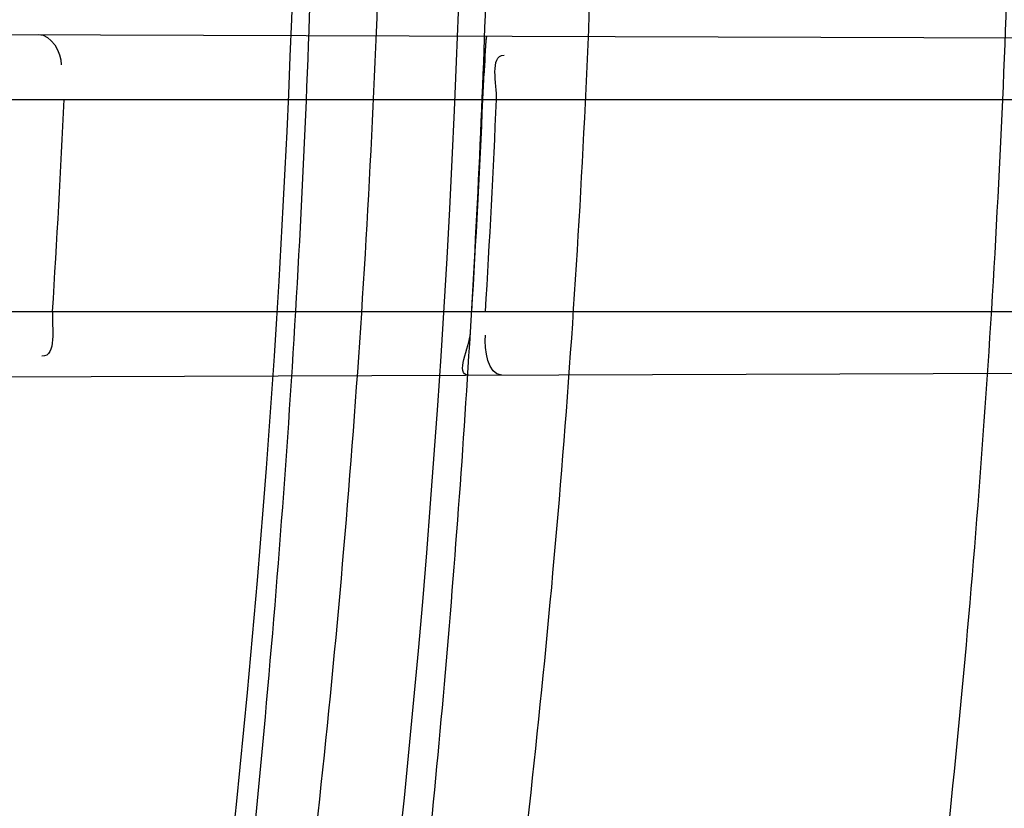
# Model space of a CAD drawing. Header units: millimetres. Extents: x 0 to 297, y 0 to 210.
# Tile 44 of 256: x 143.5185 to 143.5556, y 90.9302 to 90.9599. Entities that reach past the tile are written whole.
import ezdxf

# ---------------------------------------------------------------- set-up
doc = ezdxf.new("R2010")
doc.units = ezdxf.units.MM
doc.header["$LTSCALE"] = 16.335
doc.layers.get('0').update_dxf_attribs({"linetype": 'CONTINUOUS'})
for name, color, linetype in [('01_GLOBAL', 7, 'CONTINUOUS'), ('INTFCLR_1', 7, 'CONTINUOUS'), ('INTFCLR_144815', 7, 'CONTINUOUS')]:
    doc.layers.add(name, color=color, linetype=linetype)

msp = doc.modelspace()

# ---------------------------------------------------------------- linework, layer by layer
at = {"color": 7, "linetype": 'Continuous'}
msp.add_circle((144.2368034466, 92.193132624), 3.04, dxfattribs=at)
at = {"color": 9, "linetype": 'Continuous'}
msp.add_arc((144.2368034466, 92.193132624), 3.001038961, 182.9674534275, 267.0325465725, dxfattribs=at)
at = {"layer": '01_GLOBAL', "color": 7, "linetype": 'Continuous'}
msp.add_circle((144.2368034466, 92.193132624), 3.08, dxfattribs=at)
at = {"layer": 'INTFCLR_1', "color": 9, "linetype": 'Continuous'}
for p, q in [((143.4928620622, 90.9594558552), (143.5601343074, 90.95922102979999)), ((143.4939279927, 90.95690896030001), (143.5600134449, 90.95690896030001)), ((143.4934684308, 90.9489089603), (143.5596161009, 90.9489089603)), ((143.4921062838, 90.9463594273), (143.5595071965, 90.94659470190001))]:
    msp.add_line(p, q, dxfattribs=at)
at = {"layer": 'INTFCLR_1', "color": 7, "linetype": 'Continuous'}
for p, q in [((143.5360690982, 90.95860219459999), (143.5361191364, 90.9593048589)), ((143.5359873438, 90.95690896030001), (143.5360591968, 90.9584327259))]:
    msp.add_line(p, q, dxfattribs=at)
at = {"layer": 'INTFCLR_1', "color": 6, "linetype": 'Continuous'}
for centre, radius, start, end in [((143.076579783, 90.97690896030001), 0.4827613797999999, 270, 90.00000002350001), ((143.076579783, 90.97690896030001), 0.4587930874, 270, 90.00000002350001), ((143.0759168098, 90.97690851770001), 0.4447296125, 356.390350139, 357.4225309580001), ((143.0766141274, 90.9769085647), 0.4598083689, 356.5088667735, 357.5071037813), ((143.0771082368, 90.976908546), 0.4598288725, 356.5090249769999, 357.507217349)]:
    msp.add_arc(centre, radius, start, end, dxfattribs=at)
at = {"layer": 'INTFCLR_1', "color": 7, "linetype": 'Continuous'}
msp.add_arc((143.5795228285, 90.95592714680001), 0.0435349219, 175.550162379, 177.5067772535, dxfattribs=at)
at = {"layer": 'INTFCLR_1', "color": 9, "linetype": 'Continuous'}
for points, knots in [([(143.505791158, 90.8276271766), (143.5067409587, 90.8302116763), (143.5086022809, 90.8354304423), (143.5121486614, 90.84601401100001), (143.5179028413, 90.8650111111), (143.5232385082, 90.8873082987), (143.5267617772, 90.90723622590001), (143.5282429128, 90.9174118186), (143.5290073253, 90.92329723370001), (143.5307716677, 90.93807275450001), (143.5326049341, 90.9633194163), (143.5323109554, 90.99310602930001), (143.5309256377, 91.0124090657), (143.5300542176, 91.021322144), (143.5294126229, 91.02725019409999), (143.5274302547, 91.04325002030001), (143.5229291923, 91.06887020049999), (143.5164430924, 91.09388353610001), (143.5118037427, 91.1087295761), (143.5100588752, 91.1140398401), (143.5074043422, 91.1218621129), (143.501415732, 91.13821577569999), (143.4910739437, 91.16221785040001), (143.4792964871, 91.1848938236), (143.4710860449, 91.1988510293), (143.4672487, 91.2050639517), (143.4646994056, 91.2091138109), (143.4578048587, 91.21976497), (143.446251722, 91.2361118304), (143.4302039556, 91.2560120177), (143.4166114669, 91.2709286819), (143.4071163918, 91.280463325), (143.4018664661, 91.2855115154), (143.3945821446, 91.292319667), (143.3843862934, 91.301234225), (143.373349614, 91.3098835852), (143.3667450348, 91.31458051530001), (143.3640805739, 91.316384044), (143.3625174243, 91.3174211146), (143.360134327, 91.3189510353), (143.3576340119, 91.3204557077), (143.3554317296, 91.3216111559), (143.3541938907, 91.32218598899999), (143.3532081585, 91.3225375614), (143.3525262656, 91.3226967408), (143.3519536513, 91.3226102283), (143.3518421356, 91.322071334), (143.35211692, 91.3214756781), (143.35259409, 91.3206502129), (143.3533650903, 91.31961113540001), (143.354392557, 91.3183442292), (143.3556852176, 91.31685831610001), (143.3572290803, 91.3151525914), (143.358673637, 91.31359842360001), (143.3599466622, 91.3122446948), (143.3621637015, 91.30990205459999), (143.3658426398, 91.3060562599), (143.3733257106, 91.29820400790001), (143.3814986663, 91.2893945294), (143.3889438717, 91.2809746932), (143.3935459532, 91.2756206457), (143.4009463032, 91.2668314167), (143.4122758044, 91.252588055), (143.4271285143, 91.2318655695), (143.4378788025, 91.2149484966), (143.4449171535, 91.2029069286), (143.4496927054, 91.19443764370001), (143.457931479, 91.1789786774), (143.4689344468, 91.1556341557), (143.4765250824, 91.1361710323), (143.480055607, 91.1260798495)], [0, 0, 0, 0, 0.0103790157, 0.0208837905, 0.0420711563, 0.0851838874, 0.1071959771, 0.1183352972, 0.1239410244, 0.1295662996, 0.174425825, 0.2192336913, 0.2417180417, 0.247353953, 0.2529903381, 0.2641931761, 0.3081223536, 0.3509244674, 0.3614867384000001, 0.3667496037, 0.3719933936, 0.3926231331, 0.4323811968, 0.4704128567, 0.4888542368, 0.4934078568, 0.4979383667, 0.5068920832, 0.5412323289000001, 0.5733304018, 0.6031976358, 0.6172527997, 0.6240454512, 0.6306500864, 0.6548352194, 0.6750684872, 0.6834752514, 0.6853781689, 0.6871962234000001, 0.6905460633, 0.6960524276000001, 0.6981915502, 0.6999110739, 0.7012078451, 0.7020914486, 0.7026255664, 0.703100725, 0.7038824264, 0.7050749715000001, 0.7066970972, 0.7087489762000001, 0.7112252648, 0.7141188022, 0.7174211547, 0.7192230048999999, 0.7211233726, 0.7295789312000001, 0.7392839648, 0.7620096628, 0.7748693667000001, 0.7816473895, 0.7886214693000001, 0.8181786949, 0.8502212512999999, 0.8846823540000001, 0.8936821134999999, 0.9027944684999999, 0.9213301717, 0.9597016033, 1, 1, 1, 1]), ([(143.3574002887, 91.32090895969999), (143.3579828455, 91.3209088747), (143.360948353, 91.3197357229), (143.3643531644, 91.3177442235), (143.3676585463, 91.31566523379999), (143.3692467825, 91.31463053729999), (143.3719545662, 91.31283211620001), (143.378664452, 91.3081521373), (143.3898825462, 91.2995381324), (143.4002548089, 91.29065717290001), (143.4076654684, 91.28387553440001), (143.4130031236, 91.27885055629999), (143.422653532, 91.2693642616), (143.4364709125, 91.2545242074), (143.4527894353, 91.23472347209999), (143.4645442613, 91.2184512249), (143.4715593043, 91.2078481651), (143.474151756, 91.2038188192), (143.4780526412, 91.1976396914), (143.4863962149, 91.18376385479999), (143.4983688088, 91.16121559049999), (143.5088888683, 91.1373346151), (143.5149812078, 91.1210611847), (143.5176807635, 91.1132799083), (143.5194547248, 91.1079989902), (143.524169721, 91.0932405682), (143.5307635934, 91.068371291), (143.5353421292, 91.0428843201), (143.5373581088, 91.02696958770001), (143.5380104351, 91.0210743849), (143.5388963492, 91.01221151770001), (143.5403047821, 90.993017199), (143.5406037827, 90.96339318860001), (143.5387395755, 90.93828707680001), (143.5369460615, 90.9235962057), (143.5361688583, 90.9177433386), (143.5346627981, 90.9076231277), (143.5310794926, 90.8877998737), (143.5256534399, 90.86562413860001), (143.5198047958, 90.8467377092), (143.5161994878, 90.83621326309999), (143.5143072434, 90.8310236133), (143.5133416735, 90.828453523)], [0, 0, 0, 0, 0.0031306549, 0.0166311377, 0.0214593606, 0.0240790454, 0.0268205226, 0.0389267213, 0.0680356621, 0.1027866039, 0.1122691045, 0.1220183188, 0.1421809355, 0.1849822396, 0.2309158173, 0.2799873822, 0.2927706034, 0.2992370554, 0.3057353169, 0.3320403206, 0.3862319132, 0.4428084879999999, 0.4721383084, 0.4795908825, 0.487069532, 0.5020757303, 0.5628487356, 0.6251729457, 0.6410612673, 0.6490543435, 0.6570463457, 0.6889269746, 0.7524526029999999, 0.8160592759, 0.8240370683, 0.8319876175, 0.8477879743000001, 0.8790177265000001, 0.9402188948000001, 0.970317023, 0.9852457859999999, 1, 1, 1, 1])]:
    msp.add_open_spline(points, degree=3, knots=knots, dxfattribs=at)
at = {"layer": 'INTFCLR_1', "color": 6, "linetype": 'Continuous'}
for points, knots in [([(143.391388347, 91.3209089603), (143.3904120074, 91.3209089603), (143.3921762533, 91.3175482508), (143.3936912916, 91.315694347), (143.3961672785, 91.3124411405), (143.3992225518, 91.30876154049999), (143.403128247, 91.3040654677), (143.4076936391, 91.29861198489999), (143.4125904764, 91.2926805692), (143.4174256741, 91.286720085), (143.4219266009, 91.28104271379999), (143.4260587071, 91.27571427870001), (143.4298162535, 91.27075815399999), (143.4332121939, 91.266182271), (143.4362702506, 91.26197618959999), (143.4390204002, 91.2581218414), (143.4414908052, 91.2545969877), (143.44370074, 91.2513921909), (143.4456749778, 91.24848640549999), (143.4474377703, 91.24585559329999), (143.4490168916, 91.24346918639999), (143.4504211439, 91.2413232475), (143.4516679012, 91.2393981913), (143.4527743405, 91.2376740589), (143.4537663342, 91.2361152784), (143.4546489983, 91.2347177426), (143.4556772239, 91.23307898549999), (143.456672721, 91.23147797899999), (143.4576979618, 91.229813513), (143.4585721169, 91.2283843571), (143.4595323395, 91.2268022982), (143.4605887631, 91.22504676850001), (143.4617562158, 91.22308812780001), (143.4630444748, 91.22090314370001), (143.464465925, 91.21846216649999), (143.4660286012, 91.2157418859), (143.4677482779, 91.21270225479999), (143.4696392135, 91.20930191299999), (143.4717186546, 91.20548838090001), (143.4740086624, 91.2011951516), (143.4765248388, 91.1963580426), (143.4792812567, 91.1909028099), (143.4822951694, 91.18473858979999), (143.4855914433, 91.1777384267), (143.4891913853, 91.16974930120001), (143.4931140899, 91.16057587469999), (143.4973740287, 91.14998328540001), (143.5019825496, 91.13763594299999), (143.5068772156, 91.12325026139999), (143.5117345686, 91.10722271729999), (143.5162134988, 91.0902287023), (143.5200746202, 91.0730385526), (143.5232856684, 91.05580143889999), (143.5258459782, 91.03858559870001), (143.5277689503, 91.0213883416), (143.5290609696, 91.0042502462), (143.529733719, 90.9871546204), (143.5297948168, 90.97012845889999), (143.5292510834, 90.9531560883), (143.5281065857, 90.9362397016), (143.5263644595, 90.9193928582), (143.5240214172, 90.9025816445), (143.5210770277, 90.88582850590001), (143.5175167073, 90.8690970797), (143.5133376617, 90.85240858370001), (143.5085942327, 90.8359945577), (143.5035656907, 90.8206525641), (143.4986112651, 90.80703250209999), (143.4940105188, 90.7954001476), (143.4897809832, 90.7854046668), (143.485903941, 90.7767502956), (143.4823616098, 90.7692115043), (143.4791285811, 90.76260345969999), (143.4761817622, 90.75678861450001), (143.4734988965, 90.7516551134), (143.4710647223, 90.7471189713), (143.4688610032, 90.7431068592), (143.466865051, 90.7395466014), (143.4650570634, 90.7363786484), (143.4634184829, 90.7335526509), (143.461937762, 90.7310351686), (143.4606041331, 90.72879595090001), (143.4594032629, 90.72680144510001), (143.4583170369, 90.7250147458), (143.457331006, 90.7234069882), (143.4564183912, 90.7219306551), (143.4555069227, 90.720467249), (143.4545265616, 90.7189048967), (143.4534184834, 90.71715367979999), (143.4521719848, 90.7152023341), (143.4507682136, 90.71302749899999), (143.4491853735, 90.7106037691), (143.4474055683, 90.7079124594), (143.4454085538, 90.7049352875), (143.4431685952, 90.701647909), (143.4406602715, 90.6980271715), (143.4378551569, 90.6940523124), (143.4347311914, 90.6897123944), (143.4312583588, 90.6849889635), (143.4274059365, 90.6798656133), (143.4231637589, 90.6743560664), (143.4185304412, 90.6684770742), (143.4135422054, 90.66229925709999), (143.408452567, 90.6561180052), (143.4036878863, 90.6504204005), (143.3995946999, 90.6455048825), (143.3963986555, 90.6416642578), (143.3938021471, 90.6382708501), (143.3922373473, 90.6363594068), (143.3903920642, 90.6329089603), (143.391388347, 90.6329089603)], [0, 0, 0, 0, 0.0038604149, 0.007501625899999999, 0.0124785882, 0.0188917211, 0.0268498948, 0.0364677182, 0.0470694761, 0.05724446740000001, 0.066818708, 0.0757144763, 0.0839053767, 0.0914099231, 0.0982451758, 0.1044667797, 0.1101313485, 0.11526428, 0.1198589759, 0.1240215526, 0.1277856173, 0.1311734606, 0.1341617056, 0.1368541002, 0.1392736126, 0.1414672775, 0.143389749, 0.1469230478, 0.1489215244, 0.1511192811, 0.1535471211, 0.1562389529, 0.1592204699, 0.1625628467, 0.1662680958, 0.1703891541, 0.1749670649, 0.1800767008, 0.1857729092, 0.1921414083, 0.199315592, 0.2073311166, 0.2163077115, 0.2264451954, 0.2379233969, 0.2509534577, 0.2658909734, 0.2830621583, 0.3030578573, 0.3259639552, 0.3492662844, 0.3725305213, 0.3956109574, 0.4185782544, 0.4413347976, 0.4640172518, 0.4865192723, 0.5089682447, 0.5313242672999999, 0.5536477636, 0.5759939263, 0.5982772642, 0.6207472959, 0.6432362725, 0.6658996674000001, 0.6887559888, 0.7107777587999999, 0.7297237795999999, 0.7460531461, 0.7602331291, 0.7726347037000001, 0.7835467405, 0.7931663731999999, 0.8017211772, 0.8093215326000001, 0.8160683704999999, 0.8220757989, 0.8274205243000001, 0.8322066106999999, 0.8364980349, 0.8403367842, 0.8437547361, 0.8468031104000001, 0.8495420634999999, 0.8520223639, 0.8542604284, 0.8564046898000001, 0.8588391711, 0.861553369, 0.8645986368, 0.8679945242, 0.8717882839, 0.8760445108, 0.8807522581, 0.8859628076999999, 0.8917731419, 0.8981681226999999, 0.9051985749, 0.9129160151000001, 0.9213486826, 0.9305434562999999, 0.9404096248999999, 0.9509435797, 0.9619432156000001, 0.9720502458, 0.9803711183, 0.9870628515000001, 0.9922716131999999, 0.9960607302, 1, 1, 1, 1]), ([(143.3913883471, 90.6329089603), (143.3925009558, 90.6329089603), (143.3944304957, 90.6342092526), (143.3973970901, 90.6359951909), (143.4007982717, 90.63846662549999), (143.4050037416, 90.641686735), (143.4100111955, 90.64579797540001), (143.4155298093, 90.6505901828), (143.4211292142, 90.6557134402), (143.4264144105, 90.6607775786), (143.43125736, 90.6656028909), (143.4356657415, 90.6701567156), (143.4396603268, 90.6744161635), (143.4432708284, 90.6783761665), (143.4465216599, 90.6820354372), (143.4494397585, 90.68539654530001), (143.4520627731, 90.68848206), (143.4544121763, 90.6912986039), (143.456513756, 90.6938607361), (143.4583900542, 90.69618388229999), (143.4600695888, 90.6982924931), (143.4615949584, 90.7002315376), (143.4630975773, 90.7021632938), (143.4646983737, 90.7042463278), (143.4663978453, 90.7064880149), (143.4680793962, 90.7087376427), (143.4697311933, 90.7109767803), (143.4714499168, 90.71333865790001), (143.4733525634, 90.7159926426), (143.4754791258, 90.7190089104), (143.477855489, 90.7224451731), (143.4805066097, 90.7263640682), (143.4834545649, 90.73083052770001), (143.4867221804, 90.73592456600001), (143.4903444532, 90.7417581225), (143.4943554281, 90.74846001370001), (143.4987865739, 90.7561875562), (143.5036710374, 90.7651488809), (143.5090369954, 90.7755879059), (143.5149200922, 90.78786990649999), (143.5212054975, 90.8021696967), (143.5274896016, 90.8180379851), (143.5333654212, 90.8347684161), (143.5385840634, 90.85172715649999), (143.543100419, 90.8687485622), (143.5469295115, 90.8858143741), (143.5500694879, 90.9028343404), (143.5525457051, 90.9198546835), (143.5543635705, 90.93680288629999), (143.5555404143, 90.953705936), (143.5560867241, 90.9705470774), (143.5560112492, 90.9873292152), (143.5553196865, 91.00406232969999), (143.5540157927, 91.0207358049), (143.5520992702, 91.03735679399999), (143.5495685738, 91.05392286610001), (143.5464237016, 91.0704086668), (143.5426520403, 91.08685112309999), (143.5382472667, 91.1032296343), (143.5331875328, 91.11956315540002), (143.527486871, 91.1357686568), (143.5213730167, 91.1512348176), (143.515238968, 91.1652433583), (143.5094946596, 91.17729987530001), (143.5042564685, 91.18755505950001), (143.4994933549, 91.19635787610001), (143.4951738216, 91.20395281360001), (143.4912628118, 91.21054467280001), (143.4877284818, 91.21628951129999), (143.4845342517, 91.2213187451), (143.4816534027, 91.22572797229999), (143.4790579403, 91.22960449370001), (143.4767281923, 91.23301003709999), (143.4746357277, 91.2360102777), (143.472765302, 91.23864767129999), (143.4710870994, 91.24097947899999), (143.46957943, 91.2430470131), (143.4681380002, 91.2450001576), (143.4666395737, 91.2470074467), (143.4649885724, 91.2491911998), (143.463288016, 91.2514092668), (143.4615819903, 91.2536039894), (143.4598543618, 91.2557981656), (143.4579581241, 91.2581730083), (143.4558400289, 91.260784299), (143.4534675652, 91.2636590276), (143.4508179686, 91.26680939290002), (143.447859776, 91.2702519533), (143.4445666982, 91.2739955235), (143.4409044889, 91.27805121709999), (143.4368464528, 91.28241728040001), (143.4323696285, 91.2870829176), (143.4274456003, 91.2920302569), (143.4220754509, 91.2972158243), (143.4163486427, 91.3024971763), (143.410661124, 91.30747107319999), (143.4054543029, 91.3117747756), (143.4010724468, 91.3151480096), (143.3975442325, 91.3177259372), (143.3944939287, 91.3195690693), (143.3925216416, 91.3209089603), (143.3913883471, 91.3209089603)], [0, 0, 0, 0, 0.0042187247, 0.0081401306, 0.0133978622, 0.0200459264, 0.0282638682, 0.0379443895, 0.0477615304, 0.05703690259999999, 0.0656973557, 0.0736821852, 0.0810680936, 0.0878383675, 0.0940009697, 0.0996271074, 0.1047154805, 0.1093563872, 0.1135342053, 0.1172803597, 0.1206792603, 0.1237557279, 0.1266349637, 0.1299589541, 0.1337168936, 0.1373013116, 0.1406085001, 0.1442672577, 0.148377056, 0.1529904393, 0.1582606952, 0.164218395, 0.1709303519, 0.1785521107, 0.1871652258, 0.1969659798, 0.2081658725, 0.2209392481, 0.2356613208, 0.2526660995, 0.2725685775, 0.2948769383, 0.3173640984, 0.3397873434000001, 0.3621386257, 0.3841211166, 0.4060891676, 0.4277469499, 0.4493218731, 0.470705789, 0.4919793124, 0.5131981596, 0.5343255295, 0.5554668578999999, 0.5765984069, 0.5977513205, 0.6189954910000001, 0.6402209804, 0.6617015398, 0.6832900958, 0.7050415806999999, 0.7268239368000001, 0.7463339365, 0.7630160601, 0.7774553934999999, 0.7899931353, 0.8009638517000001, 0.8105830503, 0.8190545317, 0.8265380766, 0.8331730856, 0.8390248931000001, 0.8442268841, 0.8488182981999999, 0.8528943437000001, 0.8564866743, 0.8597116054, 0.8625968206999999, 0.8656908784, 0.8692094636, 0.8729771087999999, 0.8762884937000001, 0.879749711, 0.8835661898, 0.8878115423, 0.8924986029, 0.8976989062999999, 0.9034198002, 0.9097088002, 0.9166034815, 0.9241390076, 0.9323094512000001, 0.9411199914, 0.9506041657, 0.9606137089, 0.9706541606, 0.9792553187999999, 0.9862062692, 0.9916647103, 0.9957028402, 1, 1, 1, 1])]:
    msp.add_open_spline(points, degree=3, knots=knots, dxfattribs=at)
for points in [[(143.5192300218, 90.9593638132), (143.5197072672, 90.9593621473), (143.5201106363, 90.9586952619), (143.5200891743, 90.9582184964)], [(143.536501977, 90.95690896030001), (143.5365265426, 90.95747323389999), (143.5362264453, 90.958580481), (143.5367912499, 90.9585785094)], [(143.5197641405, 90.9489089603), (143.5197277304, 90.94833178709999), (143.5199407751, 90.94722315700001), (143.519362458, 90.9472211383)], [(143.5354504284, 90.9465107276), (143.5349192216, 90.9465088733), (143.5354896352, 90.9475725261), (143.5355219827, 90.94810275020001)], [(143.5367026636, 90.9465150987), (143.5361601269, 90.9465132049), (143.536051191, 90.94747911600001), (143.5360842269, 90.9480206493)]]:
    msp.add_open_spline(points, degree=3, dxfattribs=at)
at = {"layer": 'INTFCLR_144815', "color": 6, "linetype": 'Continuous'}
for radius in [0.5104906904, 0.4864760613]:
    msp.add_circle((143.076579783, 90.97690896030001), radius, dxfattribs=at)
for radius, start, end in [(0.7037433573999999, 313.9937911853, 154.5150993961), (0.6797433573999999, 312.9543589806, 154.5144414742), (0.6572577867, 282.2440355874, 71.2863570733), (0.4525204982, 348.5228250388, 11.4771749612)]:
    msp.add_arc((143.076579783, 90.97690896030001), radius, start, end, dxfattribs=at)
at = {"layer": 'INTFCLR_144815', "color": 9, "linetype": 'Continuous'}
for centre, radius, start, end in [((143.076579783, 90.97690896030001), 0.6528896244, 292.4997540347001, 54.0964566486), ((143.0765826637, 90.97691030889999), 0.5889741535, 292.4997540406, 54.09645665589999), ((143.0766003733, 90.97691387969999), 0.5790161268, 311.2505121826, 48.7494878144)]:
    msp.add_arc(centre, radius, start, end, dxfattribs=at)
at = {"layer": 'INTFCLR_144815', "color": 6, "linetype": 'Continuous'}
for points, knots in [([(143.433067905, 90.62090910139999), (143.4328265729, 90.6209135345), (143.4324756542, 90.62173267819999), (143.4330197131, 90.6224610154), (143.4334366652, 90.6233453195), (143.4339703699, 90.62419814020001), (143.4346161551, 90.625198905), (143.4354019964, 90.62633936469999), (143.4363208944, 90.62762784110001), (143.4373778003, 90.629067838), (143.4385738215, 90.6306651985), (143.4399109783, 90.6324252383), (143.441391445, 90.63435475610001), (143.4430186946, 90.6364625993), (143.4447956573, 90.638757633), (143.4467226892, 90.6412461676), (143.4487964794, 90.6439306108), (143.4510117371, 90.6468115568), (143.4533657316, 90.6498936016), (143.4558612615, 90.6531893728), (143.4585019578, 90.6567137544), (143.461284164, 90.6604731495), (143.4641988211, 90.6644674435), (143.4672349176, 90.66869431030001), (143.4703835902, 90.673154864), (143.473633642, 90.6778472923), (143.4769725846, 90.6827680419), (143.4803867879, 90.68791175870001), (143.4838617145, 90.69327133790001), (143.4873822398, 90.69883811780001), (143.4909329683, 90.704602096), (143.4944985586, 90.7105522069), (143.4980640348, 90.7166766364), (143.5016150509, 90.7229631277), (143.5051380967, 90.72939925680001), (143.508620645, 90.7359726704), (143.5120512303, 90.7426712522), (143.5154195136, 90.7494833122), (143.5187162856, 90.75639770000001), (143.5219334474, 90.7634039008), (143.5250639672, 90.77049210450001), (143.5281017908, 90.777653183), (143.5310417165, 90.78487857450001), (143.5338798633, 90.7921616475), (143.5366072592, 90.7994810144), (143.5392210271, 90.8068281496), (143.5417223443, 90.8142048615), (143.5441140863, 90.8216202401), (143.5463966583, 90.8290768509), (143.5485670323, 90.8365654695), (143.5506238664, 90.84408177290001), (143.5525648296, 90.8516162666), (143.5543887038, 90.8591617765), (143.5560958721, 90.86671694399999), (143.5576869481, 90.8742815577), (143.5591625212, 90.881855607), (143.5605229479, 90.88943824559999), (143.5617683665, 90.89702739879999), (143.5628989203, 90.9046205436), (143.5639149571, 90.91221615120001), (143.5648169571, 90.91981379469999), (143.5656053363, 90.9274129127), (143.5662804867, 90.9350130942), (143.5668427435, 90.942613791), (143.5672924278, 90.9502149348), (143.5676297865, 90.9578162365), (143.5678550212, 90.9654177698), (143.5679682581, 90.97301929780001), (143.5679695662, 90.9806209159), (143.567858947, 90.9882224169), (143.5676363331, 90.99582392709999), (143.5673015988, 91.00342523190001), (143.5668545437, 91.01102638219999), (143.5662949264, 91.0186270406), (143.5656224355, 91.0262270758), (143.5648367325, 91.0338260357), (143.5639374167, 91.0414235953), (143.5629240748, 91.0490191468), (143.5617962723, 91.05661196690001), (143.5605535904, 91.0642010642), (143.5591956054, 91.07178539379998), (143.5577218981, 91.0793638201), (143.5561322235, 91.0869343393), (143.5544265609, 91.09449419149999), (143.5526049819, 91.10204067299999), (143.5506674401, 91.10957186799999), (143.5486137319, 91.117086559), (143.5464439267, 91.1245825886), (143.5441586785, 91.13205611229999), (143.5417591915, 91.139502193), (143.5392470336, 91.1469155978), (143.5366239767, 91.1542912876), (143.5338923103, 91.16162359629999), (143.5310549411, 91.16890614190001), (143.5281154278, 91.1761319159), (143.525078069, 91.1832932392), (143.5219479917, 91.1903817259), (143.5187312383, 91.19738826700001), (143.5154348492, 91.20430302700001), (143.512066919, 91.2111154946), (143.5086366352, 91.2178145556), (143.5051543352, 91.2243885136), (143.5016314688, 91.2308252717), (143.4980805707, 91.2371124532), (143.4945151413, 91.2432376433), (143.4909495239, 91.24918858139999), (143.4873986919, 91.2549534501), (143.4838779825, 91.2605211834), (143.480402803, 91.2658817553), (143.4769882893, 91.27102648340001), (143.4736489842, 91.2759482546), (143.4703985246, 91.28064170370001), (143.4672493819, 91.28510330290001), (143.464212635, 91.2893314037), (143.4612978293, 91.29332617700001), (143.4585129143, 91.29708947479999), (143.4558642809, 91.3006245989), (143.4533568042, 91.30393610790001), (143.450993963, 91.30702956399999), (143.4487779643, 91.3099113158), (143.4467099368, 91.3125882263), (143.444790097, 91.3150674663), (143.4430178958, 91.31735635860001), (143.4413922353, 91.31946213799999), (143.4399116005, 91.32139186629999), (143.4385741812, 91.323152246), (143.4373781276, 91.32474964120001), (143.4363211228, 91.32618976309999), (143.4354021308, 91.3274783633), (143.4346162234, 91.32861891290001), (143.4339704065, 91.32961972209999), (143.4334366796, 91.3304725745), (143.4330197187, 91.3313568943), (143.4324756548, 91.33208523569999), (143.4328265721, 91.33290438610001), (143.433067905, 91.3329088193)], [0, 0, 0, 0, 0.0009310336, 0.002365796, 0.0034193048, 0.0047077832, 0.006237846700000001, 0.0080159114, 0.0100484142, 0.0123424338, 0.0149055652, 0.0177455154, 0.0208683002, 0.0242865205, 0.0280168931, 0.0320641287, 0.03642688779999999, 0.0411013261, 0.0460820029, 0.0513859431, 0.0570470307, 0.0630689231, 0.0694259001, 0.0761196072, 0.0831428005, 0.0904858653, 0.0981365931, 0.1060799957, 0.1142989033, 0.1227742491, 0.1314855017, 0.1404113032, 0.1495299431, 0.1588198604, 0.1682601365, 0.1778307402, 0.1875127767, 0.1972886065, 0.2071421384, 0.2170587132, 0.2270251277, 0.2370298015, 0.2470622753, 0.2571128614, 0.2671789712, 0.2771901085, 0.2871913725, 0.2972229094, 0.3072428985, 0.3172696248, 0.3272959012, 0.3372999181, 0.3472797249, 0.3572378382, 0.3671756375, 0.3770956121, 0.3870009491, 0.3968896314, 0.4067592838, 0.416611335, 0.4264476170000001, 0.4362699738, 0.4460792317, 0.4558777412, 0.465666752, 0.475448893, 0.4852256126, 0.4949995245, 0.5047720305, 0.5145458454, 0.5243224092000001, 0.5341044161, 0.5438932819, 0.5536914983, 0.5635002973, 0.5733219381, 0.5831577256, 0.5930094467, 0.6028783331, 0.6127653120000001, 0.6226711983, 0.6325970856, 0.6425436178, 0.6525082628, 0.6624891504, 0.6724871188, 0.6825027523, 0.6925369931, 0.7025869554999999, 0.7126463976, 0.7227116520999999, 0.7327783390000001, 0.742840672, 0.7528920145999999, 0.7629245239, 0.772929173, 0.7828957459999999, 0.7928124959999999, 0.8026662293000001, 0.8124423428, 0.8221246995, 0.8316958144, 0.8411366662, 0.8504272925, 0.8595467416, 0.8684734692, 0.8771857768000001, 0.8856622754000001, 0.8938824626, 0.9018271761, 0.9094792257, 0.9168237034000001, 0.923848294, 0.9305435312, 0.93690291, 0.9429227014, 0.9486018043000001, 0.9539413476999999, 0.9589446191, 0.9636165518, 0.9679634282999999, 0.9719924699, 0.9757115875, 0.9791292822, 0.9822538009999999, 0.9850935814, 0.9876568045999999, 0.9899510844, 0.9919838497, 0.9937619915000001, 0.9952921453, 0.9965806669, 0.997634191, 0.9990689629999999, 1, 1, 1, 1]), ([(143.4446760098, 91.3209089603), (143.4444338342, 91.3209089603), (143.4440805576, 91.32008333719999), (143.4445966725, 91.319342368), (143.4449904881, 91.3184389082), (143.4454977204, 91.3175675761), (143.4461122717, 91.3165448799), (143.4468609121, 91.3153794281), (143.4477365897, 91.3140630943), (143.4487436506, 91.31259278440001), (143.4498827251, 91.31096304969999), (143.4511555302, 91.3091686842), (143.4525633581, 91.3072037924), (143.4541073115, 91.30506236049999), (143.455788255, 91.3027379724), (143.4576064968, 91.30022429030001), (143.4595619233, 91.2975147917), (143.4616535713, 91.2946033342), (143.4638797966, 91.2914838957), (143.4662378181, 91.28815120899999), (143.4687238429, 91.2846006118), (143.4713327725, 91.2808285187), (143.4740582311, 91.27683247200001), (143.4768924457, 91.2726114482), (143.4798262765, 91.2681659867), (143.4828493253, 91.2634982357), (143.4859500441, 91.2586120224), (143.4891159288, 91.25351281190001), (143.492333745, 91.2482076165), (143.4955897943, 91.2427048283), (143.4988701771, 91.2370140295), (143.5021610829, 91.2311457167), (143.5054490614, 91.2251109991), (143.5087212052, 91.218921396), (143.5119653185, 91.2125886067), (143.5151700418, 91.20612431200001), (143.5183249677, 91.1995399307), (143.5214206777, 91.1928464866), (143.5244487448, 91.1860545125), (143.5274017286, 91.1791739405), (143.5302731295, 91.1722140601), (143.5330572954, 91.16518358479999), (143.5357494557, 91.15809040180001), (143.5383454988, 91.1509419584), (143.5408421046, 91.1437447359), (143.5432363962, 91.13650504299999), (143.5455261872, 91.1292281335), (143.547709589, 91.1219192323), (143.5497852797, 91.1145825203), (143.551752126, 91.1072222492), (143.5536094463, 91.09984166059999), (143.5553566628, 91.0924441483), (143.5569935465, 91.0850321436), (143.5585198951, 91.077608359), (143.559935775, 91.07017457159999), (143.5612412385, 91.0627328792), (143.562436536, 91.05528445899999), (143.5635218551, 91.0478309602), (143.5644975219, 91.0403731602), (143.5653637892, 91.03291231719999), (143.5661210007, 91.02544880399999), (143.5667694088, 91.01798358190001), (143.5673093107, 91.0105167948), (143.5677409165, 91.0030491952), (143.5680644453, 90.9955807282), (143.5682800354, 90.9881119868), (143.5683878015, 90.980642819), (143.5683877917, 90.97317374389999), (143.5682800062, 90.9657045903), (143.5680643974, 90.9582358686), (143.5677408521, 90.9507674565), (143.5673092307, 90.9432999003), (143.5667693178, 90.9358331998), (143.5661208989, 90.9283680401), (143.5653636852, 90.9209046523), (143.5644974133, 90.91344388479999), (143.5635217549, 90.9059862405), (143.5624364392, 90.8985328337), (143.5612411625, 90.8910845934), (143.5599357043, 90.88364296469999), (143.5585198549, 90.87620936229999), (143.5569935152, 90.86878563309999), (143.555356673, 90.8613738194), (143.5536094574, 90.8539763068), (143.551752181, 90.8465958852), (143.5497853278, 90.83923557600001), (143.5477096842, 90.8318990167), (143.545526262, 90.8245900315), (143.5432365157, 90.8173132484), (143.540842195, 90.81007345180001), (143.5383456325, 90.8028763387), (143.5357495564, 90.79572779), (143.5330574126, 90.7886346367), (143.5302732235, 90.78160409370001), (143.5274018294, 90.7746442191), (143.5244488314, 90.7677636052), (143.5214207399, 90.7609715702), (143.5183250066, 90.754278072), (143.5151700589, 90.7476936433), (143.5119653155, 90.74122930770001), (143.5087211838, 90.7348964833), (143.5054490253, 90.7287068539), (143.5021610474, 90.7226721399), (143.4988701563, 90.716803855), (143.4955897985, 90.7111130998), (143.4923337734, 90.7056103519), (143.4891159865, 90.7003052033), (143.4859501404, 90.69520605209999), (143.4828494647, 90.69031990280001), (143.4798264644, 90.6856522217), (143.4768926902, 90.68120684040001), (143.4740585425, 90.6769859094), (143.4713331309, 90.67298992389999), (143.4687242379, 90.6692178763), (143.4662382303, 90.66566729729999), (143.463880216, 90.66233461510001), (143.4616539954, 90.65921517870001), (143.4595623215, 90.6563036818), (143.4576068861, 90.653594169), (143.4557885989, 90.6510804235), (143.454107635, 90.6487560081), (143.4525636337, 90.64661451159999), (143.4511557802, 90.64464958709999), (143.449882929, 90.6428551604), (143.4487438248, 90.641225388), (143.4477367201, 90.6397550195), (143.4468610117, 90.63843864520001), (143.4461123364, 90.63727314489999), (143.4454977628, 90.63625041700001), (143.4449905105, 90.6353790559), (143.4445966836, 90.6344755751), (143.4440805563, 90.63373459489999), (143.4444338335, 90.6329089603), (143.4446760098, 90.6329089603)], [0, 0, 0, 0, 0.0009746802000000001, 0.0024840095, 0.0035885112, 0.0049370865, 0.0065361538, 0.0083919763, 0.0105107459, 0.0128992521, 0.015564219, 0.0185131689, 0.0217532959, 0.0252926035, 0.0291382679, 0.0332981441, 0.0377785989, 0.04258641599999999, 0.0477262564, 0.0532026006, 0.0590172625, 0.0651707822, 0.071661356, 0.0784844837, 0.0856331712, 0.0930977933, 0.1008661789, 0.1089237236, 0.1172537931, 0.1258380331, 0.1346568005, 0.1436896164, 0.1529158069, 0.1623149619, 0.1718668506, 0.1815521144, 0.1913525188, 0.2012510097, 0.2112318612, 0.2212807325, 0.231384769, 0.2415324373, 0.2517131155, 0.2619185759, 0.2721400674, 0.2823718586, 0.2926070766, 0.3028419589, 0.3130713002, 0.3232929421, 0.3335030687, 0.3437008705, 0.3538836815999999, 0.3640517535, 0.374203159, 0.3843390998, 0.3944585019, 0.404563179, 0.4146523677, 0.4247285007, 0.4347913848, 0.4448437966, 0.4548857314, 0.4649202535, 0.4749476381, 0.4849710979, 0.4949910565, 0.5050107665, 0.5150307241, 0.5250541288, 0.5350814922, 0.5451158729, 0.5551577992, 0.5652100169, 0.5752728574, 0.5853487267, 0.5954379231, 0.6055422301, 0.6156616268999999, 0.6257972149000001, 0.6359487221, 0.6461162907, 0.656299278, 0.6664966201, 0.6767070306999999, 0.6869281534, 0.6971578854, 0.7073922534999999, 0.7176279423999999, 0.7278592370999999, 0.7380811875, 0.7482862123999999, 0.758467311, 0.768614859, 0.7787188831, 0.7887678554, 0.7987487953, 0.8086473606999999, 0.8184478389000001, 0.8281331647, 0.8376851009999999, 0.8470843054, 0.8563105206, 0.8653432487, 0.874161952, 0.8827461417, 0.8910761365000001, 0.8991335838, 0.9069018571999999, 0.914366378, 0.9215149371, 0.9283378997, 0.9348283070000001, 0.9409818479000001, 0.9467964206, 0.9522727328, 0.9574126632, 0.9622204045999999, 0.9667010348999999, 0.970860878, 0.9747067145, 0.97824602, 0.9814863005, 0.9844352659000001, 0.9871003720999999, 0.9894889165, 0.9916078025, 0.9934636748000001, 0.9950628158, 0.9964114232, 0.9975159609, 0.9990253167, 1, 1, 1, 1]), ([(143.5363638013, 90.9769089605), (143.5363638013, 90.97218602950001), (143.5362248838, 90.96273496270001), (143.5355996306, 90.9485607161), (143.5345560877, 90.93438615), (143.5330911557, 90.9202123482), (143.5312018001, 90.9060416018), (143.5288847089, 90.8918781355), (143.5261351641, 90.8777283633), (143.5229493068, 90.86360159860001), (143.519326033, 90.8495105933), (143.5152624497, 90.8354744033), (143.5107624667, 90.82151531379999), (143.50583019, 90.8076624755), (143.5004790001, 90.79395279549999), (143.4947269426, 90.7804302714), (143.4886045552, 90.7671497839), (143.482153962, 90.7541754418), (143.4754320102, 90.7415833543), (143.4685130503, 90.7294568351), (143.4614877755, 90.7178849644), (143.4544621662, 90.7069583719), (143.4475513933, 90.6967604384), (143.4408725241, 90.68735981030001), (143.4345338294, 90.6788026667), (143.4286265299, 90.6711072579), (143.4232190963, 90.6642672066), (143.4183544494, 90.6582547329), (143.414058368, 90.6530227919), (143.4103303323, 90.6485224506), (143.4071692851, 90.64468983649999), (143.4045493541, 90.64148838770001), (143.4024770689, 90.6388332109), (143.4008722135, 90.63678061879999), (143.3998672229, 90.6350587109), (143.3990396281, 90.6341040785), (143.3991497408, 90.6329089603), (143.3994670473, 90.6329089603)], [0, 0, 0, 0, 0.0373969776, 0.0748305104, 0.1123278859, 0.1499208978, 0.1876426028, 0.2255106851, 0.2635438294, 0.3017616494, 0.3401610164, 0.3787310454, 0.4174490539, 0.4562752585, 0.4951477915, 0.5339633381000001, 0.5726158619, 0.6109244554, 0.6486768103, 0.6856239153, 0.7214601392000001, 0.7558561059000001, 0.7884730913, 0.8189949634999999, 0.8471589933, 0.8727898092, 0.8958085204, 0.9161981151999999, 0.9340282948, 0.9494114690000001, 0.9624736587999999, 0.9733586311, 0.9821878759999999, 0.9890812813, 0.9941468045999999, 0.9974875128, 1, 1, 1, 1]), ([(143.4216624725, 90.62090910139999), (143.4213076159, 90.62091551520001), (143.4212879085, 90.6222846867), (143.4219530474, 90.62304625), (143.4225585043, 90.6241104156), (143.4232177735, 90.6250628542), (143.4240014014, 90.6261749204), (143.4249242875, 90.6274231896), (143.4259842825, 90.62882165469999), (143.4271848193, 90.63037251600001), (143.4285272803, 90.6320821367), (143.430013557, 90.6339560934), (143.4316452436, 90.6360008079), (143.4334240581, 90.6382233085), (143.4353514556, 90.6406310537), (143.4374286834, 90.6432319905), (143.4396564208, 90.6460341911), (143.4420348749, 90.6490460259), (143.4445631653, 90.65227543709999), (143.4472388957, 90.6557294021), (143.4500574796, 90.65941300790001), (143.4530121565, 90.6633293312), (143.4560944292, 90.66747983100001), (143.459294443, 90.67186467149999), (143.4626010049, 90.6764825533), (143.466001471, 90.68133031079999), (143.4694818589, 90.6864027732), (143.4730272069, 90.6916929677), (143.4766218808, 90.6971922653), (143.480249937, 90.70289064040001), (143.4838954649, 90.7087769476), (143.4875429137, 90.7148392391), (143.4911773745, 90.7210650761), (143.4947848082, 90.7274418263), (143.4983522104, 90.7339569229), (143.5018677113, 90.7405980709), (143.5053206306, 90.747353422), (143.5087014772, 90.7542116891), (143.5120019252, 90.7611622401), (143.5152147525, 90.7681951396), (143.5183337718, 90.7753011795), (143.5213537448, 90.782471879), (143.5242703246, 90.78969954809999), (143.5270798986, 90.79697710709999), (143.5297795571, 90.80429818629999), (143.5323669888, 90.8116570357), (143.5348403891, 90.8190484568), (143.5371984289, 90.8264678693), (143.5394400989, 90.8339109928), (143.5415647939, 90.8413742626), (143.5435721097, 90.8488542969), (143.5454619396, 90.8563483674), (143.5472342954, 90.8638538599), (143.5488893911, 90.87136872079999), (143.5504275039, 90.87889097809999), (143.5518490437, 90.88641916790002), (143.5531544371, 90.8939518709), (143.5543441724, 90.9014880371), (143.5554187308, 90.9090266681), (143.5563786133, 90.9165670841), (143.5572242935, 90.92410868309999), (143.5579562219, 90.9316510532), (143.5585748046, 90.9391938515), (143.5590804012, 90.9467368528), (143.5594733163, 90.9542799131), (143.5597537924, 90.96182296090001), (143.5599220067, 90.96936596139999), (143.559959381, 90.97439484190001), (143.559959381, 90.9769089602)], [0, 0, 0, 0, 0.0027272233, 0.00637693, 0.0088871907, 0.0118720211, 0.0153444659, 0.0193180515, 0.02380733, 0.0288260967, 0.0343890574, 0.0405101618, 0.0472051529, 0.05449051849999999, 0.0623846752, 0.0709044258, 0.0800682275, 0.08989261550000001, 0.1003941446, 0.1115838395, 0.1234656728, 0.1360350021, 0.1492811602, 0.1631910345, 0.1777467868, 0.1929237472, 0.2086919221, 0.2250163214, 0.241858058, 0.2591751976, 0.2769240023, 0.2950599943, 0.3135389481, 0.3323178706, 0.3513557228, 0.3706138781, 0.3900565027, 0.40965088, 0.4293672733, 0.4491790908, 0.4690627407, 0.4889974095, 0.5089649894, 0.5289504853, 0.5489397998, 0.5689220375, 0.5888883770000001, 0.6088300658, 0.6287418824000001, 0.6486179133, 0.6684555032, 0.6882511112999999, 0.7080041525, 0.7277129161, 0.7473782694, 0.7670001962, 0.7865808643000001, 0.8061213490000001, 0.8256243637, 0.8450923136, 0.8645285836, 0.8839363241, 0.9033192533, 0.9226811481, 0.9420259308, 0.9613578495, 0.9806810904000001, 1, 1, 1, 1]), ([(143.4532213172, 90.64105557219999), (143.4527825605, 90.6410632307), (143.4529762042, 90.6427950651), (143.4538640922, 90.6440989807), (143.4551816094, 90.6465550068), (143.4570969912, 90.64945023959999), (143.4595813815, 90.6531847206), (143.4626569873, 90.6576620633), (143.4663204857, 90.6629819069), (143.4704374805, 90.6689970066), (143.4747116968, 90.6753346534), (143.4788252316, 90.6815637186), (143.4825996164, 90.6873986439), (143.4860231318, 90.6928116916), (143.4891130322, 90.6978029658), (143.4918985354, 90.7023922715), (143.4943937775, 90.7065838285), (143.4966248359, 90.7103979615), (143.4986149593, 90.713856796), (143.5004051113, 90.7170160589), (143.5021387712, 90.7201174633), (143.5038946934, 90.7233053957), (143.5056462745, 90.7265373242), (143.5072667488, 90.7295731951), (143.5086954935, 90.7322884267), (143.5099553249, 90.7347122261), (143.5110667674, 90.7368739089), (143.5120995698, 90.73890294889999), (143.5131388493, 90.7409662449), (143.5142682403, 90.74323256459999), (143.5155168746, 90.7457687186), (143.5169008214, 90.7486181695), (143.5184349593, 90.7518269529), (143.520133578, 90.755443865), (143.5220088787, 90.75951838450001), (143.5240801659, 90.7641241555), (143.5263607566, 90.7693341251), (143.5288687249, 90.77524187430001), (143.531628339, 90.78197563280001), (143.5346624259, 90.7896944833), (143.5379880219, 90.79859030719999), (143.5416100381, 90.8088682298), (143.5455342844, 90.82083659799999), (143.5496593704, 90.83460010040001), (143.5537095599, 90.8496957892), (143.5574166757, 90.8654455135), (143.5606336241, 90.88129395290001), (143.5633511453, 90.8971947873), (143.5655703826, 90.91312473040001), (143.5672938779, 90.9290921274), (143.568520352, 90.94505231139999), (143.5692528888, 90.96099689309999), (143.5694155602, 90.971611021), (143.5694155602, 90.9769089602)], [0, 0, 0, 0, 0.0036397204, 0.0085369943, 0.0157954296, 0.0255088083, 0.0378134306, 0.0528137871, 0.0706279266, 0.09136563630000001, 0.1132788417, 0.1340284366, 0.1532798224, 0.1709168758, 0.1871507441, 0.2019689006, 0.2154440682, 0.2276101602, 0.2386187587, 0.2485421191, 0.257728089, 0.268088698, 0.2787291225, 0.288218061, 0.2966314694, 0.3041773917, 0.3108751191, 0.3167920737, 0.3230614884, 0.3300369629, 0.337794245, 0.3465081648, 0.3563110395, 0.3672939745, 0.3796510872, 0.3935134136, 0.4091801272, 0.426821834, 0.4467452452, 0.4695381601, 0.4956096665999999, 0.5255127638, 0.5599184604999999, 0.6000687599, 0.6446728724, 0.6895337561, 0.7342496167, 0.7787833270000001, 0.8233104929, 0.8676315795, 0.9119694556, 0.9560574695, 1, 1, 1, 1]), ([(143.5930281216, 90.97690896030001), (143.5930281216, 90.9716498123), (143.592858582, 90.9611195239), (143.5920945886, 90.9453259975), (143.5908180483, 90.9295310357), (143.5890261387, 90.9137461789), (143.5867149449, 90.8979788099), (143.5838802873, 90.8822394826), (143.580518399, 90.86654319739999), (143.5766270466, 90.85091087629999), (143.5722068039, 90.83537056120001), (143.5672626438, 90.8199582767), (143.561805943, 90.8047196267), (143.5558570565, 90.7897111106), (143.5494480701, 90.7750012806), (143.5426259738, 90.7606712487), (143.5354553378, 90.7468141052), (143.5280205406, 90.7335330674), (143.5204257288, 90.7209367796), (143.5127923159, 90.70913281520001), (143.5052529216, 90.69821863), (143.4979419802, 90.68827226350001), (143.4909855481, 90.67934508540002), (143.4844911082, 90.6714574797), (143.4785417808, 90.66460114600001), (143.4731938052, 90.65874129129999), (143.4684794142, 90.65383283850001), (143.4644102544, 90.6498036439), (143.4609864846, 90.6466322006), (143.4581939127, 90.6441571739), (143.4557672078, 90.6423983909), (143.4541729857, 90.6410389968), (143.4532213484, 90.64105560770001)], [0, 0, 0, 0, 0.0421285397, 0.08434683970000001, 0.1266414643, 0.1690446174, 0.2115817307, 0.2542734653, 0.2971305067, 0.3401457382, 0.3832945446, 0.4265305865, 0.4697791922, 0.5129300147, 0.5558322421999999, 0.5982870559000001, 0.6400420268, 0.6807938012, 0.7201892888, 0.7578469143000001, 0.7933806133, 0.8264335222, 0.8567170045, 0.8840287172, 0.9082689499, 0.9294277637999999, 0.9475672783, 0.9627965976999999, 0.9752495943, 0.9850650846, 0.9923757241, 1, 1, 1, 1])]:
    msp.add_open_spline(points, degree=3, knots=knots, dxfattribs=at)
at = {"layer": 'INTFCLR_144815', "color": 9, "linetype": 'Continuous'}
for points, knots in [([(143.5128849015, 91.3191868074), (143.5145868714, 91.3169561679), (143.5168984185, 91.3139339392), (143.5198339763, 91.31005795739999), (143.5224347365, 91.30660314), (143.5274699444, 91.2998365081), (143.5351900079, 91.2891357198), (143.5450119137, 91.27476266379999), (143.553512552, 91.2614645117), (143.5595891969, 91.2513938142), (143.5631768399, 91.2452571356), (143.5687447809, 91.2355201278), (143.5770300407, 91.2201501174), (143.5875705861, 91.1984461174), (143.5949834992, 91.18123930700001), (143.5997410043, 91.1692298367), (143.6029277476, 91.16088784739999), (143.6083371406, 91.1458914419), (143.6153738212, 91.12376415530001), (143.6225794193, 91.0961590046), (143.6269328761, 91.07476638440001), (143.6293834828, 91.06012096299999), (143.6309093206, 91.05012673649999), (143.6325566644, 91.03751700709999), (143.6338422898, 91.0248195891), (143.6346513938, 91.0146012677), (143.6356389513, 90.99928470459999), (143.6362807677, 90.9763341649), (143.6353588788, 90.9457988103), (143.6333457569, 90.9230118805), (143.6314590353, 90.90790411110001), (143.6300680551, 90.8979367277), (143.6273174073, 90.8808954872), (143.6224691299, 90.85719985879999), (143.6152835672, 90.8297492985), (143.6082614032, 90.80770382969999), (143.6032345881, 90.7937847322), (143.6008522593, 90.78749715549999), (143.5992617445, 90.78337638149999), (143.594920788, 90.77242918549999), (143.5875197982, 90.75526293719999), (143.5770007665, 90.7336124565), (143.5678844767, 90.7167031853), (143.5614026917, 90.7054923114), (143.5577615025, 90.6993950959), (143.5525702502, 90.6908792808), (143.5450109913, 90.6790535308), (143.5351803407, 90.6646682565), (143.5274546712, 90.65396049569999), (143.5224175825, 90.6471918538), (143.5198189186, 90.64374003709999), (143.5168894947, 90.63987230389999), (143.5145834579, 90.6368573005), (143.512885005, 90.6346312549)], [0, 0, 0, 0, 0.0113523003, 0.0153945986, 0.0196724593, 0.0288485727, 0.04952051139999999, 0.0730548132, 0.0992747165, 0.1133659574, 0.1206417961, 0.1280352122, 0.1587481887, 0.1912667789, 0.2256293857, 0.2345212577, 0.2435306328, 0.2617592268, 0.2990180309, 0.3374305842, 0.3771409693, 0.3872950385, 0.3975091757, 0.4180450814, 0.4387403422, 0.4491382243, 0.4595166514, 0.5008391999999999, 0.5419727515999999, 0.5830556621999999, 0.5933356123, 0.6035730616, 0.6237732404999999, 0.6631691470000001, 0.7013781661, 0.7385292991, 0.7567366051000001, 0.761249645, 0.7657337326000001, 0.7746080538, 0.8088969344, 0.8413373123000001, 0.8719692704, 0.886598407, 0.893729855, 0.9007025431, 0.926950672, 0.9505051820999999, 0.9711896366, 0.9803691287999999, 0.9846421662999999, 0.9886711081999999, 1, 1, 1, 1]), ([(143.5097802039, 90.6424630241), (143.5107631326, 90.64384236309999), (143.5147002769, 90.6494010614), (143.5218726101, 90.6598171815), (143.5314142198, 90.67444224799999), (143.5387477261, 90.68645629), (143.5437838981, 90.69510609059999), (143.5473185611, 90.7013028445), (143.5536130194, 90.7127001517), (143.5624642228, 90.72988591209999), (143.5726739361, 90.7518796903), (143.5798532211, 90.76930598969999), (143.5840641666, 90.7804173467), (143.5856078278, 90.7846019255), (143.5879207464, 90.79098888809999), (143.5928024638, 90.80513179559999), (143.5996193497, 90.8275233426), (143.606592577, 90.8553935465), (143.6112964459, 90.87944407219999), (143.6139653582, 90.8967395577), (143.6153153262, 90.90685764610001), (143.6171469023, 90.9221978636), (143.6191183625, 90.94553992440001), (143.6197079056, 90.9663789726), (143.6197079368, 90.9769090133)], [0, 0, 0, 0, 0.0141977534, 0.0570997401, 0.1060018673, 0.1605593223, 0.1750635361, 0.1899029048, 0.2203592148, 0.2841982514, 0.3519009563, 0.42356155, 0.4421237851, 0.4515054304, 0.4609492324, 0.4990648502, 0.5769114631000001, 0.6570654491, 0.7397891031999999, 0.7822307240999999, 0.8037455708, 0.8253529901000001, 0.9117316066, 1, 1, 1, 1]), ([(143.591951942, 90.95721426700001), (143.5915728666, 90.946745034), (143.5901500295, 90.9249117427), (143.5867103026, 90.897605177), (143.5835531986, 90.8794432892), (143.5819466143, 90.87115366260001), (143.5808408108, 90.8656741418), (143.5776999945, 90.8509821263), (143.5717988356, 90.827669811), (143.5638726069, 90.80257059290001), (143.5577507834, 90.78568277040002), (143.5541489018, 90.77634401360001), (143.5487813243, 90.7629601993), (143.5421693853, 90.7478871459), (143.5351169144, 90.73329907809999), (143.5310995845, 90.7253487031), (143.525277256, 90.71414425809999), (143.5165922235, 90.6984737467), (143.5049528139, 90.6792764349), (143.4955343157, 90.6648315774), (143.4896474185, 90.6561704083), (143.4871124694, 90.6524898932), (143.4855245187, 90.650195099), (143.4816453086, 90.644624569), (143.4761162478, 90.63680003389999), (143.4710044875, 90.62953102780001), (143.4684108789, 90.62554367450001), (143.4672780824, 90.6237328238), (143.4663087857, 90.6219682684), (143.4656551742, 90.62058039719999), (143.4655913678, 90.61969392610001), (143.4657716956, 90.6195366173)], [0, 0, 0, 0, 0.0858001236, 0.1790833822, 0.2252548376, 0.2367557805, 0.2482389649, 0.2710367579, 0.3598009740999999, 0.445061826, 0.4864888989, 0.5069045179, 0.5270361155, 0.6045890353, 0.6416374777, 0.6597341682, 0.6775421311, 0.7450519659, 0.8064210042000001, 0.8613741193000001, 0.8862623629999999, 0.8921897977, 0.8979757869, 0.909117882, 0.9477859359, 0.9764348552, 0.98192108, 0.9867019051, 0.9940016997, 0.9980401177, 1, 1, 1, 1]), ([(143.4778316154, 90.62471282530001), (143.4776521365, 90.6248593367), (143.4777245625, 90.6257432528), (143.4784159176, 90.6270854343), (143.4794203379, 90.62881971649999), (143.4805956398, 90.63059324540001), (143.4832863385, 90.63451148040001), (143.4885743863, 90.64165221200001), (143.4942875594, 90.64934489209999), (143.4982965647, 90.6548254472), (143.4999374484, 90.65708334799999), (143.5025563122, 90.660704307), (143.5086354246, 90.6692240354), (143.5183600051, 90.6834383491), (143.5303792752, 90.70234101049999), (143.5393530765, 90.71778600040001), (143.5453689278, 90.72883197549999), (143.5495166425, 90.7366645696), (143.5567950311, 90.7510319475), (143.5636248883, 90.7658919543), (143.5691709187, 90.7790933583), (143.572889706, 90.78829826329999), (143.5792081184, 90.8049392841), (143.5873918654, 90.8296812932), (143.5934899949, 90.8526846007), (143.5967351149, 90.86718252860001), (143.5978771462, 90.8725874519), (143.5995359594, 90.8807623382), (143.6027953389, 90.89867042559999), (143.6060267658, 90.92317079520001), (143.607466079, 90.9422478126), (143.6078776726, 90.95011775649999)], [0, 0, 0, 0, 0.0019511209, 0.0060578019, 0.0135221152, 0.0184240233, 0.0240553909, 0.0535050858, 0.0932797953, 0.1047395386, 0.110689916, 0.1167852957, 0.1423727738, 0.1988288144, 0.2618001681, 0.3309746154, 0.3492045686, 0.3677228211, 0.4056116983, 0.4848284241, 0.5053718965, 0.5261970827, 0.5684309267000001, 0.6552565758, 0.7455309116, 0.7687000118, 0.7803679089, 0.7920523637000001, 0.8389465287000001, 0.9336333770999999, 1, 1, 1, 1])]:
    msp.add_open_spline(points, degree=3, knots=knots, dxfattribs=at)

doc.saveas('drawing.dxf')
